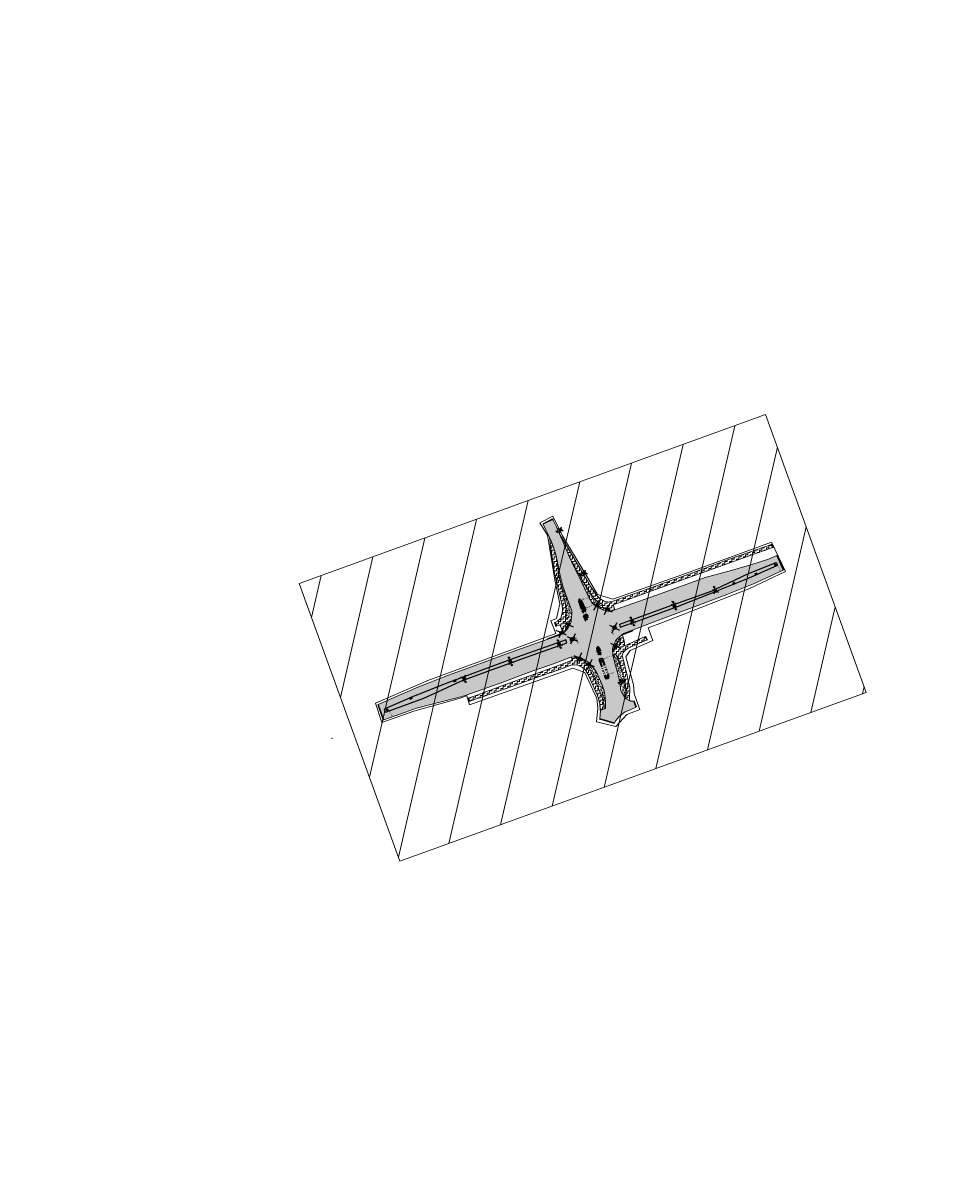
# Model space of a CAD drawing. Header units: metres. Extents: x 39929 to 50032, y 90817 to 399996.
# Tile 2 of 13: x 46263 to 46904, y 390564 to 391350. Entities that reach past the tile are written whole.
import ezdxf
from ezdxf.enums import TextEntityAlignment as Align

# ---------------------------------------------------------------- set-up
doc = ezdxf.new("R2010")
doc.units = ezdxf.units.M
doc.linetypes.add('VH-LEICON-SO', pattern=[27, 15, -2, 1, -2, 2, -2, 1, -2])
for name, color, linetype, lineweight in [('B-WE-GR-GRAS-A', 62, 'Continuous', 18), ('B-WE-VH-GESLOTENVERHARDING_ASFALT-G', 10, 'Continuous', 18), ('N-WE-VH-KANTOPSLUITING_LEICONBLOK-G', 7, 'VH-LEICON-SO', 35), ('N-WE-VH-VERHARDING_ASFALT-FREZEN-G', 251, 'Continuous', 0), ('N-WE-VH-VERHARDING_ASFALT_FREESVAK-A', 41, 'Continuous', 35), ('N-WE-VH-VERHARDING_LIPLAS-A', 7, 'Continuous', 18), ('Topo', 7, 'Continuous', 18), ('V-WE-IE-MEUBILAIR_WEGMEUBILAIR_VERKEERSBORD-S', 7, 'Continuous', 25), ('V-WE-KL-VRI-S', 30, 'Continuous', 25), ('V-WE-OV-LICHTMAST-S', 190, 'Continuous', 25), ('V-WE-RI-HWA_KOLK-S', 150, 'Continuous', 25), ('V-WE-VH-HALFVERHARDING_GRASBETONSTEEN-G', 130, 'V-CONTINUOUS-SO', 25), ('V-WE-VH-KANTOPSLUITING_TROTTOIRBAND_RWS_110 220-G', 210, 'V-VH-RWSBAND-SO', 25), ('X-XX-AL-GRENS_WERK-G', 7, 'ZZ-WERKGRENS-SO', 18), ('X-XX-AL-TEKENBLAD_KADER_BLAD1-VIEWPORT-A', 1, 'Continuous', 18), ('X-XX-AL-TEKENBLAD_KADER_BLAD1-VIEWPORT-G', 1, 'Continuous', 18)]:
    doc.layers.add(name, color=color, linetype=linetype, lineweight=lineweight)
doc.layers.add('V-WE-VH-VERHARDING_ASFALT_ROOD-A', color=13, linetype='Continuous', lineweight=18, transparency=0.25)
doc.styles.add('NLCS-ISO', font='NLCS-ISO.ttf')
doc.linetypes.add('V-CONTINUOUS-SO', pattern='A,3.5,[24,NLCS.SHX,S=0.5,R=0,X=0,Y=0],3.5', length=7)
doc.linetypes.add('V-VH-RWSBAND-SO', pattern='A,5,[24,NLCS.SHX,S=1,R=0,X=0,Y=0],5,-2,2,-2,2,-2,2,-2', length=24)
doc.linetypes.add('ZZ-WERKGRENS-SO', pattern='A,2,-3,[137,NLCS.SHX,S=0.05,R=0,X=-0.55,Y=-0.675],-3,2', length=10)
picture_1 = doc.add_image_def('image1.tif', size_in_pixel=(8000, 10000))
pattern_1 = [(0, (0, 0), (1.5875, 1.5875), [1.5875, -1.5875]), (90, (1.5875, 0), (-1.5875, 1.5875), [1.5875, -1.5875])]
pattern_2 = [(0, (0, 0), (5, 5), [1.25, -3.75]), (0, (2.75, 3), (5, 5), [1.25, -3.75]), (90, (0.5, 1.75), (-5, 5), [1.25, -3.75]), (90, (2.5, 3.5), (-5, 5), [1.25, -3.75]), (45, (1, 3.5), (0, 5), [1.25, -5.82106781]), (135, (2.75, 0), (-5, 0), [1.25, -5.82106781]), (26.5650512, (1.25, 1.5), (5, 2e-09), [1.25, -9.930339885]), (26.5650512, (3.5, 4), (5, 2e-09), [1.25, -9.930339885]), (63.4349488, (3.5, 0), (3e-10, 5), [1.25, -9.930339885]), (63.4349488, (1.25, 2.25), (3e-10, 5), [1.25, -9.930339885]), (63.4349488, (3, 1), (3e-10, 5), [1.25, -9.930339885]), (116.5650512, (0, 2.75), (-2e-09, 5), [1.25, -9.930339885]), (153.4349488, (1, 0.75), (-5, 3e-10), [1.25, -9.930339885])]

# ---------------------------------------------------------------- blocks, each defined once
blk = doc.blocks.new('V-SIE-WEG_VERKEERSBORD-SO')
for p, q in [((-1.1, -1), (1.1, 1)), ((1.1, -1), (-1.1, 1)), ((-0.9, 0.4), (0.9, 0.4)), ((-0.9, -0.4), (0.9, -0.4))]:
    blk.add_line(p, q)
blk.add_circle((0, 0), 1)
at = {"style": 'NLCS-ISO'}
blk.add_attdef('VERKEERSBORD', (1.4, 1.4), '', height=1.8, dxfattribs=at)
blk = doc.blocks.new('V-SOV-LICHTMAST_1UITHOUDER-SO')
for p, q in [((-5.5, 0), (-6.3, 1.2)), ((-5.5, 0), (-4.7, 1.2)), ((3.2, -3.2), (-3.2, 3.2)), ((-3.2, -3.2), (3.2, 3.2)), ((0, -2.4), (0, 2.3)), ((-5.5, 0), (-6.3, -1.2)), ((-1.5, 0), (-5.5, 0)), ((-5.5, 0), (-4.7, -1.2)), ((0, 0), (-1.5, 0)), ((0, 0), (2.5, 0))]:
    blk.add_line(p, q)
blk.add_circle((0, 0), 1.5)
at = {"style": 'NLCS-ISO'}
blk.add_attdef('TYPE', text='', height=1.8, dxfattribs=at).set_placement((0, 2.3), align=Align.BOTTOM_CENTER)
blk = doc.blocks.new('V-SOV-LICHTMAST_2UITHOUDER-SO')
for p, q in [((-5.5, 0), (-6.3, 1.2)), ((-5.5, 0), (-4.7, 1.2)), ((3.2, -3.2), (-3.2, 3.2)), ((-3.2, -3.2), (3.2, 3.2)), ((0, -2.4), (0, 2.3)), ((5.5, 0), (4.7, 1.2)), ((5.5, 0), (6.3, 1.2)), ((-5.5, 0), (-6.3, -1.2)), ((-1.5, 0), (-5.5, 0)), ((-5.5, 0), (-4.7, -1.2)), ((0, 0), (-1.5, 0)), ((0, 0), (1.5, 0)), ((5.5, 0), (1.5, 0)), ((5.5, 0), (4.7, -1.2)), ((5.5, 0), (6.3, -1.2))]:
    blk.add_line(p, q)
blk.add_circle((0, 0), 1.5)
at = {"style": 'NLCS-ISO'}
blk.add_attdef('TYPE', text='', height=1.8, dxfattribs=at).set_placement((0, 2.3), align=Align.BOTTOM_CENTER)
blk = doc.blocks.new('V-SKL-VRI_PAAL-SO')
for points in [[(5.5, 5.5), (-5.5, -5.5)], [(-5.5, 5.5), (5.5, -5.5)]]:
    blk.add_lwpolyline(points)
blk.add_circle((0, 0), 1.59)
at = {"style": 'NLCS-ISO'}
blk.add_text('vri', height=1.8, dxfattribs=at).set_placement((-0.1, 0.1), align=Align.MIDDLE_CENTER)
blk = doc.blocks.new('V-SRI-KOLK_RWS-SO')
h = blk.add_hatch(color=256)
h.dxf.hatch_style = 1
h.paths.add_polyline_path([(0, 0), (1.125, 0), (1.125, 1.5), (0, 1.5)])
for p, q in [((-1.875, -0.5), (1.875, 2)), ((1.875, -0.5), (-1.875, 2)), ((0, 0), (0, 1.5))]:
    blk.add_line(p, q)
blk.add_lwpolyline([(-1.125, 0), (1.125, 0), (1.125, 1.5), (-1.125, 1.5)], close=True)
blk = doc.blocks.new('*U89')
at = {"layer": 'N-WE-VH-VERHARDING_ASFALT_FREESVAK-A'}
h = blk.add_hatch(color=256, dxfattribs=at)
h.dxf.hatch_style = 1
h.paths.add_polyline_path([(0, 0), (0.75, -2.09), (0.65, -2.12), (-0.09, -0.03)])
at = {"layer": 'B-WE-VH-GESLOTENVERHARDING_ASFALT-G', "ltscale": 0.5, "flags": 128}
blk.add_lwpolyline([(0, 0), (0.75, -2.09), (0.65, -2.12), (-0.09, -0.03)], close=True, dxfattribs=at)
blk = doc.blocks.new('*U90')
at = {"layer": 'N-WE-VH-VERHARDING_ASFALT_FREESVAK-A'}
h = blk.add_hatch(color=256, dxfattribs=at)
h.dxf.hatch_style = 1
h.paths.add_polyline_path([(0, 0), (0.16, -0.45), (0.07, -0.49), (-0.09, -0.03)])
at = {"layer": 'B-WE-VH-GESLOTENVERHARDING_ASFALT-G', "ltscale": 0.5, "flags": 128}
blk.add_lwpolyline([(0, 0), (0.16, -0.45), (0.07, -0.49), (-0.09, -0.03)], close=True, dxfattribs=at)
blk = doc.blocks.new('*U91')
at = {"layer": 'N-WE-VH-VERHARDING_ASFALT_FREESVAK-A'}
h = blk.add_hatch(color=256, dxfattribs=at)
h.dxf.hatch_style = 1
h.paths.add_polyline_path([(0, 0), (2.01, -0.58), (1.98, -0.67), (-0.03, -0.1)])
at = {"layer": 'B-WE-VH-GESLOTENVERHARDING_ASFALT-G', "ltscale": 0.5, "flags": 128}
blk.add_lwpolyline([(0, 0), (2.01, -0.58), (1.98, -0.67), (-0.03, -0.1)], close=True, dxfattribs=at)
blk = doc.blocks.new('*U92')
at = {"layer": 'N-WE-VH-VERHARDING_ASFALT_FREESVAK-A'}
h = blk.add_hatch(color=256, dxfattribs=at)
h.dxf.hatch_style = 1
h.paths.add_polyline_path([(0, 0), (-0.34, 0.84), (-0.25, 0.88), (0.09, 0.04)])
at = {"layer": 'B-WE-VH-GESLOTENVERHARDING_ASFALT-G', "ltscale": 0.5, "flags": 128}
blk.add_lwpolyline([(0, 0), (-0.34, 0.84), (-0.25, 0.88), (0.09, 0.04)], close=True, dxfattribs=at)
blk = doc.blocks.new('*U93')
at = {"layer": 'N-WE-VH-VERHARDING_ASFALT_FREESVAK-A'}
h = blk.add_hatch(color=256, dxfattribs=at)
h.dxf.hatch_style = 1
h.paths.add_polyline_path([(0, 0), (-0.21, 0.46), (-0.12, 0.5), (0.09, 0.04)])
at = {"layer": 'B-WE-VH-GESLOTENVERHARDING_ASFALT-G', "ltscale": 0.5, "flags": 128}
blk.add_lwpolyline([(0, 0), (-0.21, 0.46), (-0.12, 0.5), (0.09, 0.04)], close=True, dxfattribs=at)
blk = doc.blocks.new('*U94')
at = {"layer": 'N-WE-VH-VERHARDING_ASFALT_FREESVAK-A'}
h = blk.add_hatch(color=256, dxfattribs=at)
h.dxf.hatch_style = 1
h.paths.add_polyline_path([(0, 0), (-0.85, 2), (-0.76, 2.04), (0.09, 0.04)])
at = {"layer": 'B-WE-VH-GESLOTENVERHARDING_ASFALT-G', "ltscale": 0.5, "flags": 128}
blk.add_lwpolyline([(0, 0), (-0.85, 2), (-0.76, 2.04), (0.09, 0.04)], close=True, dxfattribs=at)
blk = doc.blocks.new('*U95')
at = {"layer": 'N-WE-VH-VERHARDING_ASFALT_FREESVAK-A'}
h = blk.add_hatch(color=256, dxfattribs=at)
h.dxf.hatch_style = 1
h.paths.add_polyline_path([(0, 0), (-0.19, 0.44), (-0.09, 0.48), (0.09, 0.04)])
at = {"layer": 'B-WE-VH-GESLOTENVERHARDING_ASFALT-G', "ltscale": 0.5, "flags": 128}
blk.add_lwpolyline([(0, 0), (-0.19, 0.44), (-0.09, 0.48), (0.09, 0.04)], close=True, dxfattribs=at)
blk = doc.blocks.new('*U96')
at = {"layer": 'N-WE-VH-VERHARDING_ASFALT_FREESVAK-A'}
h = blk.add_hatch(color=256, dxfattribs=at)
h.dxf.hatch_style = 1
h.paths.add_polyline_path([(0, 0), (-0.19, 0.52), (-0.1, 0.56), (0.09, 0.03)])
at = {"layer": 'B-WE-VH-GESLOTENVERHARDING_ASFALT-G', "ltscale": 0.5, "flags": 128}
blk.add_lwpolyline([(0, 0), (-0.19, 0.52), (-0.1, 0.56), (0.09, 0.03)], close=True, dxfattribs=at)
blk = doc.blocks.new('*U97')
at = {"layer": 'N-WE-VH-VERHARDING_ASFALT_FREESVAK-A'}
h = blk.add_hatch(color=256, dxfattribs=at)
h.dxf.hatch_style = 1
h.paths.add_polyline_path([(0, 0), (-1.32, -0.68), (-1.37, -0.59), (-0.05, 0.09)])
at = {"layer": 'B-WE-VH-GESLOTENVERHARDING_ASFALT-G', "ltscale": 0.5, "flags": 128}
blk.add_lwpolyline([(0, 0), (-1.32, -0.68), (-1.37, -0.59), (-0.05, 0.09)], close=True, dxfattribs=at)

msp = doc.modelspace()

# ---------------------------------------------------------------- hatches: boundary and pattern name
at = {"layer": 'B-WE-GR-GRAS-A'}
h = msp.add_hatch(dxfattribs=at)
h.set_pattern_fill('AGR-GRAS_02-SO', color=256, scale=0.5, style=0, pattern_type=2)
h.set_pattern_definition(pattern_2)
h.paths.add_polyline_path([(46636.26, 390942.56), (46635.95, 390940.5), (46636.03, 390939.88), (46640.15, 390941.25), (46640.29, 390942.97), (46640.29, 390943.89), (46640.2, 390944.87), (46640, 390945.87), (46639.13, 390948.19), (46636.13, 390956.3), (46634, 390962.09), (46633.53, 390963.74), (46632.34, 390969.52), (46631.16, 390975.29), (46630.17, 390979.56), (46630.65, 390974.9), (46631.13, 390970.23), (46631.99, 390967.03), (46632.73, 390963.9), (46633.48, 390960.76), (46634.09, 390957.82), (46635.05, 390953.76), (46636.02, 390949.68), (46636.24, 390948.47), (46636.41, 390947.08), (46636.49, 390946.1), (46636.47, 390945.57), (46636.41, 390944.04)])
h = msp.add_hatch(dxfattribs=at)
h.set_pattern_fill('AGR-GRAS_02-SO', color=256, scale=0.5, style=0, pattern_type=2)
h.set_pattern_definition(pattern_2)
h.paths.add_polyline_path([(46659.4, 390950.44), (46658.27, 390951.25), (46657.24, 390952.11), (46656.43, 390952.87), (46655.64, 390953.58), (46654.6, 390955.03), (46654.04, 390955.8), (46653.8, 390956.14), (46650.98, 390960.6), (46648.16, 390965.05), (46646.26, 390968.45), (46644.74, 390971.16), (46642.69, 390974.83), (46641.33, 390977.26), (46640.01, 390979.17), (46641.6, 390975.56), (46646.6, 390965.45), (46651.27, 390956.01), (46652.53, 390953.37), (46652.8, 390952.94), (46653.61, 390951.75), (46654.35, 390950.78), (46655.09, 390949.81), (46656.46, 390948.49), (46657.61, 390947.74), (46661.67, 390949.25), (46660.66, 390949.76)])
h = msp.add_hatch(dxfattribs=at)
h.set_pattern_fill('AGR-GRAS_02-SO', color=256, scale=0.5, style=0, pattern_type=2)
h.set_pattern_definition(pattern_2)
h.paths.add_polyline_path([(46666.21, 390944.62), (46666.67, 390944.7), (46666.32, 390945.88), (46666.03, 390946.33), (46665.65, 390946.71), (46665.2, 390947.01), (46664.7, 390947.2), (46664.17, 390947.29), (46661.13, 390946.17), (46661.57, 390945.93), (46662.39, 390945.61), (46663.22, 390945.36), (46664.04, 390945.12), (46665.13, 390944.87)])
h = msp.add_hatch(dxfattribs=at)
h.set_pattern_fill('AGR-GRAS_02-SO', color=256, scale=0.5, style=0, pattern_type=2)
h.set_pattern_definition(pattern_2)
h.paths.add_polyline_path([(46639.75, 390937.78), (46639.92, 390938.47), (46639.45, 390938.32), (46638.25, 390937.99), (46636.68, 390937.4), (46636.32, 390936.97), (46636.03, 390936.49), (46635.82, 390935.97), (46635.7, 390935.42), (46635.68, 390934.86), (46636.34, 390932.7), (46636.48, 390932.38), (46636.64, 390932.09), (46637.32, 390932.84), (46638.34, 390934.43), (46639.19, 390936.12), (46639.28, 390936.4)])
h = msp.add_hatch(dxfattribs=at)
h.set_pattern_fill('AGR-GRAS_02-SO', color=256, scale=0.5, style=0, pattern_type=2)
h.set_pattern_definition(pattern_2)
h.paths.add_polyline_path([(46669.58, 390922.93), (46669, 390921.57), (46668.55, 390920.22), (46668.3, 390919.15), (46668.25, 390918.61), (46668.25, 390918.34), (46669.04, 390918.47), (46672.34, 390920.3), (46673.1, 390921.6), (46673.61, 390923.36), (46673.52, 390924.59), (46673.2, 390926.06), (46673.12, 390926.27), (46672.77, 390927.1), (46671.66, 390926.15), (46671.04, 390925.38), (46670.26, 390924.2)])
h = msp.add_hatch(dxfattribs=at)
h.set_pattern_fill('AGR-GRAS_02-SO', color=256, scale=0.5, style=0, pattern_type=2)
h.set_pattern_definition(pattern_2)
h.paths.add_polyline_path([(46646.15, 390910.87), (46647.28, 390910.87), (46648.25, 390911.09), (46649.15, 390911.42), (46647.42, 390912.44), (46646.19, 390912.95), (46644.57, 390913.37), (46643.12, 390913.54), (46643.08, 390913.53), (46643, 390913.01), (46643.49, 390912.37), (46644.1, 390911.9), (46645.27, 390910.99)])
h = msp.add_hatch(dxfattribs=at)
h.set_pattern_fill('AGR-GRAS_02-SO', color=256, scale=0.5, style=0, pattern_type=2)
h.set_pattern_definition(pattern_2)
h.paths.add_polyline_path([(46672.63, 390899.04), (46673.49, 390895.66), (46673.75, 390890.69), (46674.38, 390889.33), (46677.3, 390884.75), (46677.54, 390886.92), (46677.62, 390889.77), (46677.22, 390892.5), (46676.85, 390896.08), (46676.4, 390897.84), (46675.19, 390902.58), (46673.39, 390909.07), (46672.37, 390912.77), (46671.56, 390913.89), (46670.03, 390915.36), (46668.38, 390914.63), (46670.05, 390908.51), (46670.14, 390908.19), (46671.38, 390903.61)])
h = msp.add_hatch(dxfattribs=at)
h.set_pattern_fill('AGR-GRAS_02-SO', color=256, scale=0.5, style=0, pattern_type=2)
h.set_pattern_definition(pattern_2)
h.paths.add_polyline_path([(46657.61, 390894.15), (46661.94, 390883.74), (46662.56, 390877.81), (46663.39, 390877.99), (46663.45, 390879.62), (46663.52, 390881.24), (46663.5, 390883.27), (46662.84, 390888.81), (46662.21, 390891.08), (46660.27, 390896.28), (46657.68, 390902.11), (46656.03, 390904.63), (46653.9, 390907.59), (46652.32, 390909.37), (46651.23, 390908.99), (46650.67, 390908.59), (46652.17, 390905.83), (46652.8, 390904.46)])
at = {"layer": 'N-WE-VH-VERHARDING_ASFALT-FREZEN-G', "transparency": 33554623}
h = msp.add_hatch(dxfattribs=at)
h.set_pattern_fill('ZIGZAG', color=256, scale=0.5)
h.set_pattern_definition(pattern_1)
h.paths.add_polyline_path([(46671.66, 390926.15), (46675.75, 390929.64), (46699.88, 390938.62), (46728.68, 390949.42), (46746.9, 390956.4), (46765.25, 390963.76), (46785.54, 390973.1), (46781.27, 390983.11), (46775.47, 390980.64), (46763.48, 390976.72), (46757.62, 390975.08), (46752.35, 390973.6), (46743.89, 390971.34), (46735.44, 390969.07), (46732.64, 390968.32), (46698.43, 390956.03), (46677.69, 390948.55), (46669.86, 390945.73), (46666.67, 390944.7), (46666.21, 390944.62), (46665.13, 390944.87), (46664.04, 390945.12), (46663.22, 390945.36), (46662.39, 390945.61), (46661.57, 390945.93), (46661.13, 390946.17), (46657.61, 390947.74), (46656.46, 390948.49), (46655.09, 390949.81), (46654.35, 390950.78), (46653.61, 390951.75), (46652.8, 390952.94), (46652.53, 390953.37), (46651.27, 390956.01), (46646.6, 390965.45), (46641.6, 390975.56), (46640.01, 390979.17), (46637.06, 390985.87), (46634.95, 390990.64), (46634, 390993.07), (46631.88, 390998.07), (46630.97, 391000.07), (46630.18, 391001.8), (46629.68, 391003.05), (46628.55, 391005.26), (46627.42, 391007.46), (46627.1, 391008.06), (46620.51, 391004.69), (46622.03, 391001.71), (46623.55, 390998.62), (46624.91, 390995.6), (46626.28, 390992.58), (46627.76, 390988.68), (46628.64, 390986.03), (46629.71, 390981.8), (46630.17, 390979.56), (46631.16, 390975.29), (46632.34, 390969.52), (46633.53, 390963.74), (46634, 390962.09), (46636.13, 390956.3), (46639.13, 390948.19), (46640, 390945.87), (46640.2, 390944.87), (46640.29, 390943.89), (46640.29, 390942.97), (46639.92, 390938.47), (46639.75, 390937.78), (46639.28, 390936.4), (46639.19, 390936.12), (46638.34, 390934.43), (46637.32, 390932.84), (46634.19, 390929.43), (46632.5, 390928.71), (46623.75, 390925.62), (46605.75, 390919.18), (46593.58, 390914.81), (46583.65, 390911.24), (46568.73, 390905.72), (46555.57, 390900.77), (46548.46, 390898.06), (46540.28, 390894.93), (46534.75, 390892.8), (46530.24, 390890.85), (46520.29, 390886.36), (46507.2, 390880.66), (46510.99, 390870.1), (46518.7, 390872.87), (46525.83, 390875.48), (46533.36, 390878.16), (46548.51, 390882.02), (46562.2, 390885.57), (46567.01, 390886.8), (46591.03, 390895.48), (46614.24, 390904.13), (46625.74, 390908.07), (46639.61, 390913.22), (46643.12, 390913.54), (46644.57, 390913.37), (46646.19, 390912.95), (46647.42, 390912.44), (46649.15, 390911.42), (46652.32, 390909.37), (46653.9, 390907.59), (46656.03, 390904.63), (46657.68, 390902.11), (46660.27, 390896.28), (46662.21, 390891.08), (46662.84, 390888.81), (46663.5, 390883.27), (46663.52, 390881.24), (46663.45, 390879.62), (46663.39, 390877.99), (46662.56, 390877.81), (46659.7, 390876.47), (46659.93, 390876.45), (46659.56, 390871.05), (46669.62, 390868.16), (46670.52, 390869.72), (46671.59, 390871.17), (46672.79, 390872.5), (46674.14, 390873.7), (46675.59, 390874.76), (46676.3, 390875.19), (46677.06, 390875.57), (46679.84, 390876.84), (46684.29, 390878.89), (46682.6, 390883.1), (46680.67, 390882.93), (46677.3, 390884.75), (46674.38, 390889.33), (46673.75, 390890.69), (46673.49, 390895.66), (46672.63, 390899.04), (46671.38, 390903.61), (46670.14, 390908.19), (46670.05, 390908.51), (46668.38, 390914.63), (46668.25, 390918.61), (46668.3, 390919.15), (46668.55, 390920.22), (46669, 390921.57), (46669.58, 390922.93), (46670.26, 390924.2), (46671.04, 390925.38), (46671.69, 390926.19)])
h.paths.add_polyline_path([(46651.21, 390941.44), (46650.87, 390942.51), (46648.23, 390941.61), (46649.39, 390938.92), (46649.76, 390938.58), (46650.24, 390938.53), (46650.65, 390938.74), (46650.93, 390939.07), (46651.17, 390939.65), (46651.34, 390940.56)], flags=16)
h.paths.add_polyline_path([(46645.8, 390952.98), (46645.26, 390952.76), (46645.08, 390952.58), (46644.98, 390952.27), (46645.06, 390951.75), (46647.54, 390943.98), (46650.33, 390945.02), (46646.89, 390951.92), (46646.53, 390952.68), (46646.18, 390952.98)], flags=16)
h.paths.add_polyline_path([(46642.25, 390926.58), (46641.8, 390927.01), (46638.81, 390926), (46639.52, 390924.08), (46642.29, 390925.12), (46642.51, 390925.49), (46642.46, 390926.07)], flags=16)
h.paths.add_polyline_path([(46636.78, 390923.1), (46636.08, 390925.11), (46633.83, 390924.32), (46602.66, 390913.25), (46578.46, 390904.35), (46555.03, 390895.59), (46550.11, 390893.66), (46535.9, 390888.05), (46532.43, 390886.68), (46511.76, 390877.65), (46511.46, 390877.52), (46511.15, 390876.93), (46511.39, 390876.05), (46511.93, 390875.66), (46512.87, 390875.71), (46538.59, 390884.96), (46551.18, 390890.82), (46564.48, 390897.01), (46580.77, 390903.04), (46602.76, 390910.93), (46634.99, 390922.39)], flags=16)
h.paths.add_polyline_path([(46659.89, 390917.84), (46659, 390919.72), (46658.84, 390919.97), (46658.6, 390920.15), (46658.31, 390920.22), (46658.02, 390920.17), (46657.77, 390920.01), (46657.59, 390919.77), (46657.52, 390919.48), (46657.69, 390917.59), (46658.44, 390914.78), (46660.69, 390915.59)], flags=16)
h.paths.add_polyline_path([(46661.32, 390912.38), (46659.16, 390911.68), (46663.47, 390898.9), (46663.85, 390898.6), (46664.63, 390898.71), (46665.36, 390898.93), (46665.82, 390899.42), (46665.18, 390901.6)], flags=16)
h.paths.add_polyline_path([(46670.38, 390934.95), (46669, 390934.45), (46668.73, 390934.29), (46668.53, 390934.06), (46668.4, 390933.77), (46668.36, 390933.46), (46668.42, 390933.15), (46668.57, 390932.88), (46668.79, 390932.66), (46669.07, 390932.52), (46669.38, 390932.47), (46669.69, 390932.51), (46671.06, 390932.99)], flags=16)
h.paths.add_polyline_path([(46761.48, 390970.57), (46738.89, 390959.85), (46736.58, 390958.75), (46706.29, 390947.99), (46673.03, 390935.79), (46673.54, 390933.85), (46689.09, 390939.32), (46713.02, 390948.21), (46736.81, 390957.51), (46739.37, 390958.56), (46743.35, 390960.2), (46761.79, 390967.71), (46781.29, 390976.28), (46781.68, 390976.65), (46781.54, 390977.38), (46781.2, 390977.95), (46780.55, 390978.15)], flags=16)
h = msp.add_hatch(dxfattribs=at)
h.set_pattern_fill('ZIGZAG', color=10, scale=0.5, style=0)
h.set_pattern_definition(pattern_1)
h.paths.add_polyline_path([(46631.88, 390998.07), (46635.65, 390991.76), (46640.63, 390983.35), (46643.57, 390978.5), (46646.32, 390973.72), (46648.82, 390969.4), (46650.97, 390965.85), (46653.44, 390961.77), (46655.61, 390958.34), (46657.02, 390956.1), (46658.08, 390955), (46658.76, 390954.29), (46659.51, 390953.68), (46660.46, 390952.96), (46661.41, 390952.38), (46662.62, 390951.79), (46663.57, 390951.47), (46664.58, 390951.27), (46665.61, 390951.2), (46666.28, 390951.23), (46667.48, 390951.4), (46668.01, 390951.52), (46678.75, 390955.37), (46689.48, 390959.21), (46691.41, 390959.9), (46697.76, 390962.16), (46707.24, 390965.53), (46715.02, 390968.3), (46733.26, 390974.88), (46748.5, 390980.76), (46761.8, 390985.25), (46777.57, 390990.9), (46778.38, 390988.63), (46763.67, 390983.39), (46748.86, 390978.08), (46692.2, 390957.69), (46676.41, 390952.01), (46668.7, 390949.22), (46669.86, 390945.73), (46666.67, 390944.7), (46666.32, 390945.88), (46666.03, 390946.33), (46665.65, 390946.71), (46665.2, 390947.01), (46664.7, 390947.2), (46664.17, 390947.29), (46661.13, 390946.17), (46657.61, 390947.74), (46661.67, 390949.25), (46660.66, 390949.76), (46659.4, 390950.44), (46658.27, 390951.25), (46657.24, 390952.11), (46656.43, 390952.87), (46655.64, 390953.58), (46654.6, 390955.03), (46654.04, 390955.8), (46653.8, 390956.14), (46650.98, 390960.6), (46648.16, 390965.05), (46646.26, 390968.45), (46644.74, 390971.16), (46642.69, 390974.83), (46641.33, 390977.26), (46640.01, 390979.17), (46638.53, 390982.52), (46637.06, 390985.87), (46636.01, 390988.25), (46634.95, 390990.64), (46634, 390993.07), (46632.94, 390995.57)])
h = msp.add_hatch(dxfattribs=at)
h.set_pattern_fill('ZIGZAG', color=10, scale=0.5, style=0)
h.set_pattern_definition(pattern_1)
h.paths.add_polyline_path([(46628.76, 390937.18), (46629.7, 390934.61), (46632.07, 390935.48), (46634.46, 390929.72), (46636.64, 390932.09), (46636.48, 390932.38), (46636.34, 390932.7), (46635.68, 390934.86), (46635.7, 390935.42), (46635.82, 390935.97), (46636.03, 390936.49), (46636.32, 390936.97), (46636.68, 390937.4), (46638.25, 390937.99), (46639.45, 390938.32), (46639.92, 390938.47), (46640.15, 390941.25), (46636.03, 390939.88), (46635.95, 390940.5), (46636.26, 390942.56), (46636.41, 390944.04), (46636.47, 390945.57), (46636.49, 390946.1), (46636.41, 390947.08), (46636.24, 390948.47), (46636.02, 390949.68), (46635.05, 390953.76), (46634.09, 390957.82), (46633.48, 390960.76), (46632.73, 390963.9), (46631.99, 390967.03), (46631.13, 390970.23), (46630.65, 390974.9), (46630.17, 390979.56), (46629.94, 390980.68), (46629.71, 390981.8), (46629.18, 390983.91), (46628.64, 390986.03), (46627.76, 390988.68), (46626.45, 390992.14), (46626.28, 390992.58), (46624.91, 390995.6), (46625.29, 390992.11), (46625.67, 390988.63), (46626.32, 390984.76), (46627.05, 390980.42), (46627.71, 390975.7), (46628.4, 390971.13), (46629.25, 390967.65), (46629.57, 390966.32), (46631.62, 390957.59), (46633.67, 390948.85), (46633.87, 390946.35), (46633.72, 390943.51), (46632.69, 390940.02), (46630.53, 390937.96)])
h = msp.add_hatch(dxfattribs=at)
h.set_pattern_fill('ZIGZAG', color=10, scale=0.5, style=0)
h.set_pattern_definition(pattern_1)
h.paths.add_polyline_path([(46668.38, 390914.63), (46670.03, 390915.36), (46671.56, 390913.89), (46672.37, 390912.77), (46673.39, 390909.07), (46675.19, 390902.58), (46676.4, 390897.84), (46676.85, 390896.08), (46677.22, 390892.5), (46677.62, 390889.77), (46677.54, 390886.92), (46677.3, 390884.75), (46680.67, 390882.93), (46680.04, 390884.29), (46680.12, 390892.84), (46679.57, 390895.37), (46678.91, 390898.07), (46678.25, 390900.77), (46677.39, 390904.46), (46676.52, 390908.15), (46675.71, 390911.19), (46674.89, 390914.23), (46675.3, 390915.99), (46676.2, 390917.09), (46677.49, 390918.31), (46679.12, 390919.5), (46685.7, 390922.43), (46690.42, 390924.45), (46691.78, 390925.06), (46690.75, 390927.38), (46685.28, 390924.98), (46678.1, 390921.78), (46676.58, 390921.1), (46676.46, 390922.53), (46676.22, 390924.49), (46675.48, 390927.14), (46674.9, 390928.92), (46672.77, 390927.1), (46673.12, 390926.27), (46673.2, 390926.06), (46673.52, 390924.59), (46673.61, 390923.36), (46673.1, 390921.6), (46672.34, 390920.3), (46669.04, 390918.47), (46668.25, 390918.34)])
h = msp.add_hatch(dxfattribs=at)
h.set_pattern_fill('ZIGZAG', color=10, scale=0.5, style=0)
h.set_pattern_definition(pattern_1)
h.paths.add_polyline_path([(46662.56, 390877.81), (46661.94, 390883.74), (46657.61, 390894.15), (46652.8, 390904.46), (46652.17, 390905.83), (46650.67, 390908.59), (46651.23, 390908.99), (46652.32, 390909.37), (46649.15, 390911.42), (46648.25, 390911.09), (46647.28, 390910.87), (46646.15, 390910.87), (46645.27, 390910.99), (46644.1, 390911.9), (46643.49, 390912.37), (46643, 390913.01), (46643.08, 390913.54), (46639.83, 390913.24), (46640.38, 390912.77), (46640.4, 390911.95), (46640.51, 390911.34), (46640.06, 390910.94), (46627.96, 390906.5), (46617.9, 390902.81), (46594.07, 390894.26), (46583.03, 390890.15), (46573.86, 390886.74), (46569.62, 390885.24), (46569.37, 390885.16), (46570.16, 390882.88), (46578.24, 390885.72), (46592.63, 390890.9), (46618.81, 390900.21), (46632.02, 390904.85), (46640.22, 390907.88), (46642.23, 390908), (46644.39, 390907.75), (46647.73, 390906.22), (46649.13, 390904.97), (46651.29, 390901.87), (46652.32, 390899.79), (46655.06, 390893.52), (46657.8, 390887.24), (46658.74, 390884.89), (46659.44, 390880.83), (46659.7, 390876.47)])
at = {"layer": 'V-WE-VH-VERHARDING_ASFALT_ROOD-A'}
for points in [[(46689.09, 390939.32), (46713.02, 390948.21), (46736.81, 390957.51), (46739.37, 390958.56), (46743.35, 390960.2), (46761.79, 390967.71), (46781.29, 390976.28), (46781.68, 390976.65), (46781.54, 390977.38), (46781.2, 390977.95), (46780.55, 390978.15), (46761.48, 390970.57), (46738.89, 390959.85), (46736.58, 390958.75), (46706.29, 390947.99), (46673.03, 390935.79), (46673.54, 390933.85)], [(46646.89, 390951.92), (46646.53, 390952.68), (46646.18, 390952.98), (46645.8, 390952.98), (46645.26, 390952.76), (46645.08, 390952.58), (46644.98, 390952.27), (46645.06, 390951.75), (46647.54, 390943.98), (46650.33, 390945.02)], [(46651.21, 390941.44), (46650.87, 390942.51), (46648.23, 390941.61), (46649.39, 390938.92), (46649.76, 390938.58), (46650.24, 390938.53), (46650.65, 390938.74), (46650.93, 390939.07), (46651.17, 390939.65), (46651.34, 390940.56)], [(46670.38, 390934.95), (46669, 390934.45), (46668.73, 390934.29), (46668.53, 390934.06), (46668.4, 390933.77), (46668.36, 390933.46), (46668.42, 390933.15), (46668.57, 390932.88), (46668.79, 390932.66), (46669.07, 390932.52), (46669.38, 390932.47), (46669.69, 390932.51), (46671.06, 390932.99)], [(46642.51, 390925.49), (46642.46, 390926.07), (46642.25, 390926.58), (46641.8, 390927.01), (46638.81, 390926), (46639.52, 390924.08), (46642.29, 390925.12)], [(46634.99, 390922.39), (46636.78, 390923.1), (46636.08, 390925.11), (46633.83, 390924.32), (46602.66, 390913.25), (46578.46, 390904.35), (46555.03, 390895.59), (46550.11, 390893.66), (46535.9, 390888.05), (46532.43, 390886.68), (46511.76, 390877.65), (46511.46, 390877.52), (46511.15, 390876.93), (46511.39, 390876.05), (46511.93, 390875.66), (46512.87, 390875.71), (46538.59, 390884.96), (46551.18, 390890.82), (46564.48, 390897.01), (46580.77, 390903.04), (46602.76, 390910.93)], [(46659.89, 390917.84), (46659, 390919.72), (46658.84, 390919.97), (46658.6, 390920.15), (46658.31, 390920.22), (46658.02, 390920.17), (46657.77, 390920.01), (46657.59, 390919.77), (46657.52, 390919.48), (46657.69, 390917.59), (46658.44, 390914.78), (46660.69, 390915.59)], [(46661.32, 390912.38), (46659.16, 390911.68), (46663.47, 390898.9), (46663.85, 390898.6), (46664.63, 390898.71), (46665.36, 390898.93), (46665.82, 390899.42), (46665.18, 390901.6)]]:
    msp.add_hatch(color=256, dxfattribs=at).paths.add_polyline_path(points)
at = {"layer": 'X-XX-AL-TEKENBLAD_KADER_BLAD1-VIEWPORT-A'}
h = msp.add_hatch(dxfattribs=at)
h.set_pattern_fill('ANSI31', color=256, scale=10, angle=32)
h.paths.add_polyline_path([(46522.06, 390772.83), (46842.78, 390889.06), (46773.53, 391080.16), (46452.81, 390963.94)])

# ---------------------------------------------------------------- linework, layer by layer
at = {"layer": 'B-WE-VH-GESLOTENVERHARDING_ASFALT-G', "flags": 128}
for points in [[(46671.66, 390926.15), (46675.75, 390929.64), (46699.88, 390938.62), (46728.68, 390949.42), (46746.9, 390956.4), (46765.25, 390963.76), (46785.54, 390973.1), (46781.27, 390983.11), (46775.47, 390980.64), (46763.48, 390976.72), (46757.62, 390975.08), (46752.35, 390973.6), (46743.89, 390971.34), (46735.44, 390969.07), (46732.64, 390968.32), (46698.43, 390956.03), (46677.69, 390948.55), (46669.86, 390945.73), (46666.67, 390944.7), (46666.21, 390944.62), (46665.13, 390944.87), (46664.04, 390945.12), (46663.22, 390945.36), (46662.39, 390945.61), (46661.57, 390945.93), (46661.13, 390946.17), (46657.61, 390947.74), (46656.46, 390948.49), (46655.09, 390949.81), (46654.35, 390950.78), (46653.61, 390951.75), (46652.8, 390952.94), (46652.53, 390953.37), (46651.27, 390956.01), (46651.27, 390956.01), (46646.6, 390965.45), (46641.6, 390975.56), (46640.01, 390979.17), (46637.06, 390985.87), (46634.95, 390990.64), (46634, 390993.07), (46631.88, 390998.07), (46630.97, 391000.07), (46630.18, 391001.8), (46629.68, 391003.05), (46628.55, 391005.26), (46627.42, 391007.46), (46627.1, 391008.06), (46620.51, 391004.69), (46622.03, 391001.71), (46623.55, 390998.62), (46624.91, 390995.6), (46626.28, 390992.58), (46627.76, 390988.68), (46628.64, 390986.03), (46629.71, 390981.8), (46630.17, 390979.56), (46631.16, 390975.29), (46632.34, 390969.52), (46633.53, 390963.74), (46634, 390962.09), (46636.13, 390956.3), (46639.13, 390948.19), (46640, 390945.87), (46640.2, 390944.87), (46640.29, 390943.89), (46640.29, 390942.97), (46639.92, 390938.47), (46639.75, 390937.78), (46639.28, 390936.4), (46639.19, 390936.12), (46638.34, 390934.43), (46637.32, 390932.84), (46634.19, 390929.43), (46632.5, 390928.71), (46623.75, 390925.62), (46605.75, 390919.18), (46593.58, 390914.81), (46583.65, 390911.24), (46568.73, 390905.72), (46555.57, 390900.77), (46548.46, 390898.06), (46540.28, 390894.93), (46534.75, 390892.8), (46530.24, 390890.85), (46520.29, 390886.36), (46507.2, 390880.66), (46510.99, 390870.1), (46518.7, 390872.87), (46525.83, 390875.48), (46533.36, 390878.16), (46548.51, 390882.02), (46562.2, 390885.57), (46567.01, 390886.8), (46591.03, 390895.48), (46614.24, 390904.13), (46625.74, 390908.07), (46639.61, 390913.22), (46643.12, 390913.54), (46644.57, 390913.37), (46646.19, 390912.95), (46647.42, 390912.44), (46649.15, 390911.42), (46652.32, 390909.37), (46653.9, 390907.59), (46656.03, 390904.63), (46657.68, 390902.11), (46660.27, 390896.28), (46662.21, 390891.08), (46662.84, 390888.81), (46663.5, 390883.27), (46663.52, 390881.24), (46663.45, 390879.62), (46663.39, 390877.99), (46662.56, 390877.81), (46659.7, 390876.47), (46659.93, 390876.45), (46659.56, 390871.05), (46669.62, 390868.16), (46670.52, 390869.72), (46671.59, 390871.17), (46672.79, 390872.5), (46674.14, 390873.7), (46675.59, 390874.76), (46676.3, 390875.19), (46677.06, 390875.57), (46679.84, 390876.84), (46684.29, 390878.89), (46682.6, 390883.1), (46680.67, 390882.93), (46677.3, 390884.75), (46674.38, 390889.33), (46673.75, 390890.69), (46673.49, 390895.66), (46672.63, 390899.04), (46671.38, 390903.61), (46670.14, 390908.19), (46670.05, 390908.51), (46668.38, 390914.63), (46668.25, 390918.61), (46668.3, 390919.15), (46668.55, 390920.22), (46669, 390921.57), (46669.58, 390922.93), (46670.26, 390924.2), (46671.04, 390925.38), (46671.69, 390926.19)], [(46628.76, 390937.18), (46629.7, 390934.61), (46632.07, 390935.48), (46634.46, 390929.72), (46636.64, 390932.09), (46636.48, 390932.38), (46636.34, 390932.7), (46635.68, 390934.86), (46635.7, 390935.42), (46635.82, 390935.97), (46636.03, 390936.49), (46636.32, 390936.97), (46636.68, 390937.4), (46638.25, 390937.99), (46639.45, 390938.32), (46639.92, 390938.47), (46640.15, 390941.25), (46636.03, 390939.88), (46635.95, 390940.5), (46636.26, 390942.56), (46636.41, 390944.04), (46636.47, 390945.57), (46636.49, 390946.1), (46636.41, 390947.08), (46636.24, 390948.47), (46636.02, 390949.68), (46635.05, 390953.76), (46634.09, 390957.82), (46633.48, 390960.76), (46632.73, 390963.9), (46631.99, 390967.03), (46631.13, 390970.23), (46630.65, 390974.9), (46630.17, 390979.56), (46629.94, 390980.68), (46629.71, 390981.8), (46629.18, 390983.91), (46628.64, 390986.03), (46627.76, 390988.68), (46626.45, 390992.14), (46626.28, 390992.58), (46624.91, 390995.6), (46625.29, 390992.11), (46625.67, 390988.63), (46626.32, 390984.76), (46627.05, 390980.42), (46627.71, 390975.7), (46628.4, 390971.13), (46629.25, 390967.65), (46629.57, 390966.32), (46631.62, 390957.59), (46633.67, 390948.85), (46633.87, 390946.35), (46633.72, 390943.51), (46632.69, 390940.02), (46630.53, 390937.96), (46628.76, 390937.18)], [(46668.38, 390914.63), (46670.03, 390915.36), (46671.56, 390913.89), (46672.37, 390912.77), (46673.39, 390909.07), (46675.19, 390902.58), (46676.4, 390897.84), (46676.85, 390896.08), (46677.22, 390892.5), (46677.62, 390889.77), (46677.54, 390886.92), (46677.3, 390884.75), (46680.67, 390882.93), (46680.04, 390884.29), (46680.12, 390892.84), (46679.57, 390895.37), (46678.91, 390898.07), (46678.25, 390900.77), (46677.39, 390904.46), (46676.52, 390908.15), (46675.71, 390911.19), (46674.89, 390914.23), (46675.3, 390915.99), (46676.2, 390917.09), (46677.49, 390918.31), (46679.12, 390919.5), (46685.7, 390922.43), (46690.42, 390924.45), (46691.78, 390925.06), (46690.75, 390927.38), (46685.28, 390924.98), (46678.1, 390921.78), (46676.58, 390921.1), (46676.46, 390922.53), (46676.22, 390924.49), (46675.48, 390927.14), (46674.9, 390928.92), (46672.77, 390927.1), (46673.12, 390926.27), (46673.2, 390926.06), (46673.52, 390924.59), (46673.61, 390923.36), (46673.1, 390921.6), (46672.34, 390920.3), (46669.04, 390918.47), (46668.25, 390918.34)]]:
    msp.add_lwpolyline(points, close=True, dxfattribs=at)
for points in [[(46631.88, 390998.07), (46635.65, 390991.76), (46640.63, 390983.35), (46643.57, 390978.5), (46646.32, 390973.72), (46646.32, 390973.72), (46648.82, 390969.4), (46650.97, 390965.85), (46653.44, 390961.77), (46655.61, 390958.34), (46657.02, 390956.1), (46658.08, 390955), (46658.76, 390954.29), (46659.51, 390953.68), (46660.46, 390952.96), (46661.41, 390952.38), (46662.62, 390951.79), (46663.57, 390951.47), (46664.58, 390951.27), (46665.61, 390951.2), (46666.28, 390951.23), (46667.48, 390951.4), (46668.01, 390951.52), (46678.75, 390955.37), (46689.48, 390959.21), (46691.41, 390959.9), (46697.76, 390962.16), (46707.24, 390965.53), (46715.02, 390968.3), (46733.26, 390974.88), (46748.5, 390980.76), (46761.8, 390985.25), (46777.57, 390990.9), (46778.38, 390988.63), (46763.67, 390983.39), (46748.86, 390978.08), (46692.2, 390957.69), (46676.41, 390952.01), (46668.7, 390949.22), (46669.86, 390945.73), (46666.67, 390944.7), (46666.32, 390945.88), (46666.03, 390946.33), (46665.65, 390946.71), (46665.2, 390947.01), (46664.7, 390947.2), (46664.17, 390947.29), (46661.13, 390946.17), (46657.61, 390947.74), (46661.67, 390949.25), (46660.66, 390949.76), (46659.4, 390950.44), (46658.27, 390951.25), (46657.24, 390952.11), (46656.43, 390952.87), (46655.64, 390953.58), (46654.6, 390955.03), (46654.04, 390955.8), (46653.8, 390956.14), (46653.8, 390956.14), (46650.98, 390960.6), (46648.16, 390965.05), (46646.26, 390968.45), (46644.74, 390971.16), (46642.69, 390974.83), (46641.33, 390977.26), (46640.01, 390979.17), (46638.53, 390982.52), (46637.06, 390985.87), (46636.01, 390988.25), (46634.95, 390990.64), (46634, 390993.07), (46632.94, 390995.57), (46631.88, 390998.07)], [(46662.56, 390877.81), (46661.94, 390883.74), (46657.61, 390894.15), (46652.8, 390904.46), (46652.17, 390905.83), (46650.67, 390908.59), (46651.23, 390908.99), (46652.32, 390909.37), (46649.15, 390911.42), (46648.25, 390911.09), (46647.28, 390910.87), (46646.15, 390910.87), (46645.27, 390910.99), (46644.1, 390911.9), (46643.49, 390912.37), (46643, 390913.01), (46643.08, 390913.54), (46639.83, 390913.24), (46640.38, 390912.77), (46640.4, 390911.95), (46640.51, 390911.34), (46640.06, 390910.94), (46627.96, 390906.5), (46617.9, 390902.81), (46594.07, 390894.26), (46583.03, 390890.15), (46573.86, 390886.74), (46569.62, 390885.24), (46569.37, 390885.16), (46570.16, 390882.88), (46578.24, 390885.72), (46592.63, 390890.9), (46618.81, 390900.21), (46632.02, 390904.85), (46640.22, 390907.88), (46642.23, 390908), (46644.39, 390907.75), (46647.73, 390906.22), (46649.13, 390904.97), (46651.29, 390901.87), (46652.32, 390899.79), (46655.06, 390893.52), (46657.8, 390887.24), (46658.74, 390884.89), (46659.44, 390880.83), (46659.7, 390876.47), (46662.56, 390877.81)]]:
    msp.add_lwpolyline(points, dxfattribs=at)
at = {"layer": 'N-WE-VH-KANTOPSLUITING_LEICONBLOK-G', "ltscale": 0.5, "flags": 128}
for points in [[(46645.8, 390952.98), (46645.26, 390952.76), (46645.08, 390952.58), (46644.98, 390952.27), (46645.06, 390951.75), (46647.54, 390943.98), (46650.33, 390945.02), (46646.89, 390951.92), (46646.53, 390952.68), (46646.18, 390952.98), (46645.8, 390952.98)], [(46651.21, 390941.44), (46650.87, 390942.51), (46648.23, 390941.61), (46649.39, 390938.92), (46649.76, 390938.58), (46650.24, 390938.53), (46650.65, 390938.74), (46650.93, 390939.07), (46651.17, 390939.65), (46651.34, 390940.56), (46651.21, 390941.44)], [(46659.89, 390917.84), (46659, 390919.72), (46658.84, 390919.97), (46658.6, 390920.15), (46658.31, 390920.22), (46658.02, 390920.17), (46657.77, 390920.01), (46657.59, 390919.77), (46657.52, 390919.48), (46657.69, 390917.59), (46658.44, 390914.78), (46660.69, 390915.59), (46659.89, 390917.84)], [(46661.32, 390912.38), (46659.16, 390911.68), (46663.47, 390898.9), (46663.85, 390898.6), (46664.63, 390898.71), (46665.36, 390898.93), (46665.82, 390899.42), (46665.18, 390901.6), (46661.32, 390912.38)]]:
    msp.add_lwpolyline(points, close=True, dxfattribs=at)
at = {"layer": 'V-WE-VH-HALFVERHARDING_GRASBETONSTEEN-G', "flags": 128}
for points in [[(46623.62, 390925.98), (46633.95, 390929.75)], [(46675.41, 390928.91), (46682.44, 390931.62)]]:
    msp.add_lwpolyline(points, dxfattribs=at)
at = {"layer": 'V-WE-VH-KANTOPSLUITING_TROTTOIRBAND_RWS_110 220-G', "ltscale": 0.5, "flags": 128}
for points in [[(46761.48, 390970.57), (46738.89, 390959.85), (46736.58, 390958.75), (46706.29, 390947.99), (46673.03, 390935.79), (46673.54, 390933.85), (46689.09, 390939.32), (46713.02, 390948.21), (46736.81, 390957.51), (46739.37, 390958.56), (46743.35, 390960.2), (46761.79, 390967.71), (46781.29, 390976.28), (46781.68, 390976.65), (46781.54, 390977.38), (46781.2, 390977.95), (46780.55, 390978.15), (46761.48, 390970.57)], [(46670.38, 390934.95), (46669, 390934.45), (46668.73, 390934.29), (46668.53, 390934.06), (46668.4, 390933.77), (46668.36, 390933.46), (46668.42, 390933.15), (46668.57, 390932.88), (46668.79, 390932.66), (46669.07, 390932.52), (46669.38, 390932.47), (46669.69, 390932.51), (46671.06, 390932.99), (46670.38, 390934.95)], [(46642.25, 390926.58), (46641.8, 390927.01), (46638.81, 390926), (46639.52, 390924.08), (46642.29, 390925.12), (46642.51, 390925.49), (46642.46, 390926.07), (46642.25, 390926.58)], [(46636.78, 390923.1), (46636.08, 390925.11), (46633.83, 390924.32), (46602.66, 390913.25), (46578.46, 390904.35), (46555.03, 390895.59), (46550.11, 390893.66), (46535.9, 390888.05), (46532.43, 390886.68), (46511.76, 390877.65), (46511.46, 390877.52), (46511.15, 390876.93), (46511.39, 390876.05), (46511.93, 390875.66), (46512.87, 390875.71), (46538.59, 390884.96), (46551.18, 390890.82), (46564.48, 390897.01), (46580.77, 390903.04), (46602.76, 390910.93), (46634.99, 390922.39), (46636.78, 390923.1)]]:
    msp.add_lwpolyline(points, close=True, dxfattribs=at)
at = {"layer": 'X-XX-AL-GRENS_WERK-G', "ltscale": 0.5, "flags": 128}
msp.add_lwpolyline([(46618.29, 391005.64), (46627.11, 391010.22), (46633.81, 390996.7), (46650.85, 390968.59), (46658.02, 390956.29), (46668.54, 390953.11), (46712.65, 390968.71), (46749.47, 390981.98), (46777.54, 390992.33), (46787.3, 390972.23), (46761.98, 390960.19), (46702.65, 390937.16), (46692.73, 390933.51), (46695.96, 390924.74), (46680.35, 390917.94), (46677.34, 390913.45), (46682.63, 390894.15), (46683.1, 390888.05), (46687.09, 390877.32), (46678.14, 390873.88), (46670.51, 390865.65), (46657.24, 390868.79), (46658.17, 390878.07), (46657.45, 390884.77), (46649.3, 390902.62), (46640.95, 390905.72), (46569.91, 390880.41), (46568, 390886.64), (46562.77, 390884.86), (46531.56, 390876.04), (46509.71, 390868.36), (46505.34, 390881.63), (46541.17, 390897.19), (46629.25, 390929.46), (46625.9, 390938.33), (46629.73, 390939.83), (46631.93, 390950.04), (46628.29, 390967.56), (46626.93, 390976.25), (46623.66, 390997.12), (46618.29, 391005.64)], dxfattribs=at)
at = {"layer": 'X-XX-AL-GRENS_WERK-G', "ltscale": 0.2}
msp.add_point((46475.43, 390857.36), dxfattribs=at)
at = {"layer": 'X-XX-AL-TEKENBLAD_KADER_BLAD1-VIEWPORT-G'}
msp.add_lwpolyline([(46522.06, 390772.83), (46842.78, 390889.06), (46773.53, 391080.16), (46452.81, 390963.94)], close=True, dxfattribs=at)

# ---------------------------------------------------------------- block references
at = {"layer": 'N-WE-VH-VERHARDING_LIPLAS-A', "xscale": 5, "yscale": 5, "zscale": 5}
for name, p in [('*U97', (46627.11, 391008.07)), ('*U95', (46778.38, 390988.63)), ('*U94', (46785.54, 390973.1)), ('*U96', (46629.24, 390934.42)), ('*U93', (46691.78, 390925.06)), ('*U89', (46507.25, 390880.54)), ('*U90', (46569.37, 390885.16)), ('*U92', (46684.29, 390878.89)), ('*U91', (46659.56, 390871.05))]:
    msp.add_blockref(name, p, dxfattribs=at)
at = {"layer": 'V-WE-IE-MEUBILAIR_WEGMEUBILAIR_VERKEERSBORD-S', "xscale": 0.5, "yscale": 0.5, "zscale": 0.5}
for p, rotation, values in [((46780.22, 390976.87), 296.600047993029, {'VERKEERSBORD': 'DO2-RO'}), ((46646.3, 390951.31), 18.68668777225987, {'VERKEERSBORD': 'DO2-RO'}), ((46648.45, 390945.67), 18.61491724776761, {'VERKEERSBORD': 'B06+SB01-1'}), ((46660.83, 390910.44), 18.61491724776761, {'VERKEERSBORD': 'B06+SB01-1'}), ((46664.49, 390899.96), 17.82320342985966, {'VERKEERSBORD': 'DO2-RO'}), ((46513.33, 390877.05), 296.600047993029, {'VERKEERSBORD': 'DO2-RO'})]:
    msp.add_blockref('V-SIE-WEG_VERKEERSBORD-SO', p, dxfattribs=dict(at, rotation=rotation)).add_auto_attribs(values)
at = {"layer": 'V-WE-KL-VRI-S'}
for p, xscale, yscale, zscale, rotation in [((46657.27, 390948.98), 0.4999999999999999, 0.4999999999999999, 0.4999999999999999, 108.1080728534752), ((46664.48, 390946.18), 0.4999999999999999, 0.4999999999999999, 0.4999999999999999, 108.1080728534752), ((46637.74, 390935.82), 0.4999999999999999, 0.4999999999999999, 0.4999999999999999, 20.87236215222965), ((46669.65, 390933.54), 0.4999999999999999, 0.4999999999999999, 0.4999999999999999, 108.1080728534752), ((46632.9, 390930.22), 0.4999999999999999, 0.4999999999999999, 0.4999999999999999, 20.87236215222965), ((46640.93, 390925.75), 0.5, 0.5, 0.5, 290.7369750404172), ((46670.38, 390921.17), 0.4999999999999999, 0.4999999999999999, 0.4999999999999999, 17.13923826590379), ((46645.43, 390912.68), 0.5, 0.5, 0.5, 290.7369750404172), ((46652.43, 390908.12), 0.5, 0.5, 0.5, 290.7369750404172)]:
    msp.add_blockref('V-SKL-VRI_PAAL-SO', p, dxfattribs=dict(at, xscale=xscale, yscale=yscale, zscale=zscale, rotation=rotation))
at = {"layer": 'V-WE-OV-LICHTMAST-S'}
for name, p, xscale, yscale, zscale, rotation in [('V-SOV-LICHTMAST_1UITHOUDER-SO', (46632.46, 391000.75), 0.4999999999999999, 0.4999999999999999, 0.4999999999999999, 25.94760356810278), ('V-SOV-LICHTMAST_1UITHOUDER-SO', (46649.05, 390971.18), 0.4999999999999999, 0.4999999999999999, 0.4999999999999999, 25.94760356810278), ('V-SOV-LICHTMAST_1UITHOUDER-SO', (46739.08, 390958.91), 0.5, 0.5, 0.5, 290.6331343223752), ('V-SOV-LICHTMAST_2UITHOUDER-SO', (46710.76, 390948.76), 0.5, 0.5, 0.5, 291.7425948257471), ('V-SOV-LICHTMAST_2UITHOUDER-SO', (46681.87, 390937.87), 0.5, 0.5, 0.5, 291.7425948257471), ('V-SOV-LICHTMAST_2UITHOUDER-SO', (46631.6, 390922.3), 0.5, 0.5, 0.5, 291.7425948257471), ('V-SOV-LICHTMAST_2UITHOUDER-SO', (46598.02, 390910.38), 0.5, 0.5, 0.5, 291.7425948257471), ('V-SOV-LICHTMAST_1UITHOUDER-SO', (46566.06, 390898.67), 0.4999999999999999, 0.4999999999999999, 0.4999999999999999, 114.6563397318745), ('V-SOV-LICHTMAST_1UITHOUDER-SO', (46675.08, 390896.64), 0.4999999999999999, 0.4999999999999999, 0.4999999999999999, 25.94760356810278)]:
    msp.add_blockref(name, p, dxfattribs=dict(at, xscale=xscale, yscale=yscale, zscale=zscale, rotation=rotation))
at = {"layer": 'V-WE-RI-HWA_KOLK-S'}
for p, xscale, yscale, zscale, rotation in [((46767.12, 390970.05), 0.4999999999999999, 0.4999999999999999, 0.4999999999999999, 23.73009566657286), ((46751.91, 390963.69), 0.4999999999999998, 0.4999999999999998, 0.4999999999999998, 22.15716983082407), ((46560, 390896.65), 0.4999999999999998, 0.4999999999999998, 0.4999999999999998, 20.47751420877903), ((46529.8, 390884.71), 0.4999999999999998, 0.4999999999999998, 0.4999999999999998, 23.67891773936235)]:
    msp.add_blockref('V-SRI-KOLK_RWS-SO', p, dxfattribs=dict(at, xscale=xscale, yscale=yscale, zscale=zscale, rotation=rotation))

# ---------------------------------------------------------------- texts
at = {"style": 'NLCS-ISO'}
for p in [(46642.73, 390926.78), (46667.03, 390932.76)]:
    msp.add_attdef('DO2-RO', p, 'B06', height=0.9, rotation=288.39952, dxfattribs=at)

# ---------------------------------------------------------------- pictures from other files: only their frames are drawn
at = {"layer": 'Topo'}
image = msp.add_image(picture_1, insert=(40047.86, 387419.72), size_in_units=(9985.02, 12481.28), rotation=0.547019, dxfattribs=dict(at, brightness=90, contrast=40))
image.dxf.flags = 7

doc.saveas('drawing.dxf')
